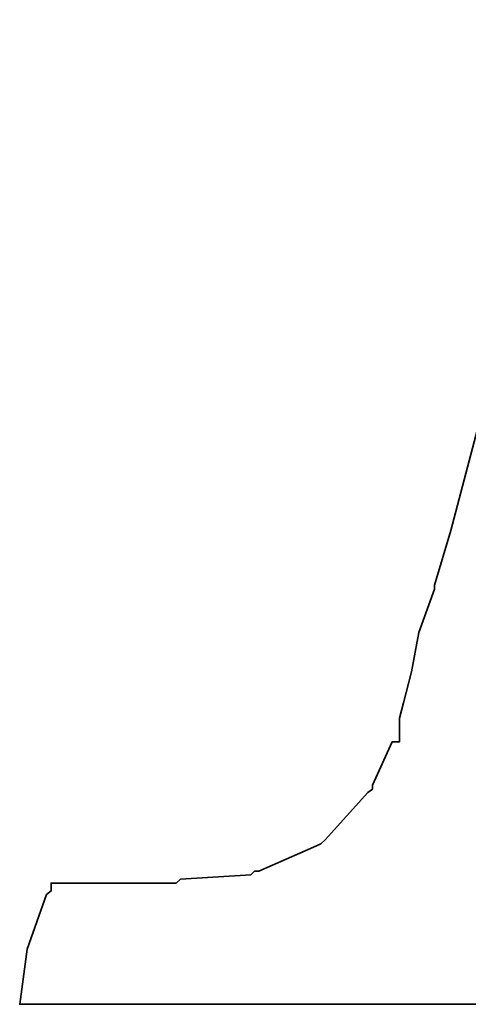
# Model space of a CAD drawing. Header units: millimetres. Extents: x -96 to 653, y -113 to 115.
# Tile 83 of 99: x 371.088 to 371.554, y 3.951 to 4.972. Entities that reach past the tile are written whole.
import ezdxf

# ---------------------------------------------------------------- set-up
doc = ezdxf.new("R2010")
doc.units = ezdxf.units.MM
doc.layers.add('DIM', color=4, linetype='Continuous')
doc.layers.add('layer 1', color=7, linetype='Continuous')

# ---------------------------------------------------------------- blocks, each defined once
blk = doc.blocks.new('TBI MOTION logo(完整正式版)')
at = {"layer": 'layer 1', "color": 22, "lineweight": 35}
blk.add_open_spline([(-40.59125, -7.943749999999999), (-40.59125, -7.943749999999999), (-40.97375, -7.943749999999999), (-40.97375, -7.943749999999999), (-40.97375, -7.943749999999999), (-40.97375, -7.943749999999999), (-41.38125, -7.943749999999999), (-41.38125, -7.943749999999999), (-41.38125, -7.943749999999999), (-41.38125, -7.943749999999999), (-41.54874999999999, -7.943749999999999), (-41.54874999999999, -7.943749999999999), (-41.54874999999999, -7.943749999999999), (-41.54874999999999, -7.943749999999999), (-41.59875, -7.943749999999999), (-41.59875, -7.943749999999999), (-41.59875, -7.943749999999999), (-41.59875, -7.943749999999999), (-41.88374999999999, -7.943749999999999), (-41.88374999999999, -7.943749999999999), (-41.88374999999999, -7.943749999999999), (-41.88374999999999, -7.943749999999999), (-41.90875, -7.91875), (-41.90875, -7.91875), (-41.90875, -7.91875), (-41.90875, -7.91875), (-42.19875, -7.871249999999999), (-42.19875, -7.871249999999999), (-42.19875, -7.871249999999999), (-42.19875, -7.871249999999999), (-42.43875, -7.82375), (-42.43875, -7.82375), (-42.43875, -7.82375), (-42.43875, -7.82375), (-42.45875, -7.82375), (-42.45875, -7.82375), (-42.45875, -7.82375), (-42.45875, -7.82375), (-42.48624999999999, -7.82375), (-42.48624999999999, -7.82375), (-42.48624999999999, -7.82375), (-42.48624999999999, -7.82375), (-42.67625, -7.723749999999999), (-42.67625, -7.723749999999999), (-42.67625, -7.723749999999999), (-42.67625, -7.723749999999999), (-42.70125, -7.70375), (-42.70125, -7.70375), (-42.70125, -7.70375), (-42.70125, -7.70375), (-42.72375, -7.678749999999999), (-42.72375, -7.678749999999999), (-42.72375, -7.678749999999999), (-42.72375, -7.678749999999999), (-42.86875, -7.488749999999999), (-42.86875, -7.488749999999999), (-42.86875, -7.488749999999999), (-42.86875, -7.488749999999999), (-42.89374999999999, -7.438749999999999), (-42.89374999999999, -7.438749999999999), (-42.89374999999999, -7.438749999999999), (-42.89374999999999, -7.438749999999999), (-42.91875, -7.388749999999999), (-42.91875, -7.388749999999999), (-42.91875, -7.388749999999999), (-42.91875, -7.388749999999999), (-42.93874999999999, -7.12875), (-42.93874999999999, -7.12875), (-42.93874999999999, -7.12875), (-42.93874999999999, -7.12875), (-42.96375, -7.103749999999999), (-42.96375, -7.103749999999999), (-42.96375, -7.103749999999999), (-42.96375, -7.103749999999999), (-42.96375, -7.053749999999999), (-42.96375, -7.053749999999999), (-42.96375, -7.053749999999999), (-42.96375, -7.053749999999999), (-42.96375, -7.00875), (-42.96375, -7.00875), (-42.96375, -7.00875), (-42.96375, -7.00875), (-42.91875, -6.69625), (-42.91875, -6.69625), (-42.91875, -6.69625), (-42.91875, -6.69625), (-42.91875, -6.62375), (-42.91875, -6.62375), (-42.91875, -6.62375), (-42.91875, -6.62375), (-42.91875, -6.59625), (-42.91875, -6.59625), (-42.91875, -6.59625), (-42.91875, -6.59625), (-42.91875, -6.57375), (-42.91875, -6.57375), (-42.91875, -6.57375), (-42.91875, -6.57375), (-42.91875, -6.528749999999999), (-42.91875, -6.528749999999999), (-42.91875, -6.528749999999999), (-42.91875, -6.528749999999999), (-42.89374999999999, -6.50375), (-42.89374999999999, -6.50375), (-42.89374999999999, -6.50375), (-42.89374999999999, -6.50375), (-42.84374999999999, -6.38375), (-42.84374999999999, -6.38375), (-42.84374999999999, -6.38375), (-42.84374999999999, -6.38375), (-42.84374999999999, -6.358749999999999), (-42.84374999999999, -6.358749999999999), (-42.84374999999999, -6.358749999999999), (-42.84374999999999, -6.358749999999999), (-42.74625, -6.143749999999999), (-42.74625, -6.143749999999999), (-42.74625, -6.143749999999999), (-42.74625, -6.143749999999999), (-42.70125, -5.853749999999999), (-42.70125, -5.853749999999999), (-42.70125, -5.853749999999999), (-42.70125, -5.853749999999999), (-42.60374999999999, -5.47125), (-42.60374999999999, -5.47125), (-42.60374999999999, -5.47125), (-42.60374999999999, -5.47125), (-42.60374999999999, -5.44875), (-42.60374999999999, -5.44875), (-42.60374999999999, -5.44875), (-42.60374999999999, -5.44875), (-42.38875, -4.678749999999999), (-42.38875, -4.678749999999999), (-42.38875, -4.678749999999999), (-42.38875, -4.678749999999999), (-42.36375, -4.653749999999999), (-42.36375, -4.653749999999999), (-42.36375, -4.653749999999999), (-42.36375, -4.653749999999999), (-42.12375, -3.69625), (-42.12375, -3.69625), (-42.12375, -3.69625), (-42.12375, -3.69625), (-42.12375, -3.67374), (-42.12375, -3.67374), (-42.12375, -3.67374), (-42.12375, -3.67374), (-41.78875, -2.593739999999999), (-41.78875, -2.593739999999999), (-41.78875, -2.593739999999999), (-41.78875, -2.593739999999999), (-41.18875, -0.19375), (-41.18875, -0.19375), (-41.18875, -0.19375), (-41.18875, -0.19375), (-40.54375, 2.20624), (-40.54375, 2.20624), (-40.54375, 2.20624), (-40.54375, 2.20624), (-40.25374999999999, 3.308749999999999), (-40.25374999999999, 3.308749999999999), (-40.25374999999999, 3.308749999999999), (-40.25374999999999, 3.308749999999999), (-39.98875, 4.27125), (-39.98875, 4.27125), (-39.98875, 4.27125), (-39.98875, 4.27125), (-39.77375, 5.131249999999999), (-39.77375, 5.131249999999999), (-39.77375, 5.131249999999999), (-39.77375, 5.131249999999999), (-39.67875, 5.47125), (-39.67875, 5.47125), (-39.67875, 5.47125), (-39.67875, 5.47125), (-39.60375, 5.756249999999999), (-39.60375, 5.756249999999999), (-39.60375, 5.756249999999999), (-39.60375, 5.756249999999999), (-39.60375, 5.78125), (-39.60375, 5.78125), (-39.60375, 5.78125), (-39.60375, 5.78125), (-39.50875, 5.97125), (-39.50875, 5.97125), (-39.50875, 5.97125), (-39.50875, 5.97125), (-39.50875, 6.138749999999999), (-39.50875, 6.138749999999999), (-39.50875, 6.138749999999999), (-39.50875, 6.138749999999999), (-39.48625, 6.166249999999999), (-39.48625, 6.166249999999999), (-39.48625, 6.166249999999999), (-39.48625, 6.166249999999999), (-39.46125, 6.286249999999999), (-39.46125, 6.286249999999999), (-39.46125, 6.286249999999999), (-39.46125, 6.286249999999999), (-39.46125, 6.426249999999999), (-39.46125, 6.426249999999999), (-39.46125, 6.426249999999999), (-39.46125, 6.426249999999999), (-39.41375, 6.426249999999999), (-39.41375, 6.426249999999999), (-39.41375, 6.426249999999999), (-39.41375, 6.426249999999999), (-39.29375, 6.69125), (-39.29375, 6.69125), (-39.29375, 6.69125), (-39.29375, 6.69125), (-39.26875, 6.741249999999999), (-39.26875, 6.741249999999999), (-39.26875, 6.741249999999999), (-39.26875, 6.741249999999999), (-39.24375, 6.76625), (-39.24375, 6.76625), (-39.24375, 6.76625), (-39.24375, 6.76625), (-38.98375, 7.006239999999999), (-38.98375, 7.006239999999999), (-38.98375, 7.006239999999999), (-38.98375, 7.006239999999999), (-38.95625, 7.026239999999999), (-38.95625, 7.026239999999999), (-38.95625, 7.026239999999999), (-38.95625, 7.026239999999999), (-38.78875, 7.126239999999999), (-38.78875, 7.126239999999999), (-38.78875, 7.126239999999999), (-38.78875, 7.126239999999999), (-38.76375, 7.126239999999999), (-38.76375, 7.126239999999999), (-38.76375, 7.126239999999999), (-38.76375, 7.126239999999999), (-38.74375, 7.126239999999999), (-38.74375, 7.126239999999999), (-38.74375, 7.126239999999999), (-38.74375, 7.126239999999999), (-38.52875, 7.171249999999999), (-38.52875, 7.171249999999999), (-38.52875, 7.171249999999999), (-38.52875, 7.171249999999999), (-38.52875, 7.196239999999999), (-38.52875, 7.196239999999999), (-38.52875, 7.196239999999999), (-38.52875, 7.196239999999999), (-38.50375, 7.196239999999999), (-38.50375, 7.196239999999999), (-38.50375, 7.196239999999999), (-38.50375, 7.196239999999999), (-38.26125, 7.21875), (-38.26125, 7.21875), (-38.26125, 7.21875), (-38.26125, 7.21875), (-38.23875000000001, 7.246239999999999), (-38.23875000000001, 7.246239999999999), (-38.23875000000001, 7.246239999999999), (-38.23875000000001, 7.246239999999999), (-38.21625, 7.246239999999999), (-38.21625, 7.246239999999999), (-38.21625, 7.246239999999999), (-38.21625, 7.246239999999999), (-38.18875, 7.246239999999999), (-38.18875, 7.246239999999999), (-38.18875, 7.246239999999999), (-38.18875, 7.246239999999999), (-37.90375, 7.246239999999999), (-37.90375, 7.246239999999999), (-37.90375, 7.246239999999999), (-37.90375, 7.246239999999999), (-37.85375, 7.246239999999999), (-37.85375, 7.246239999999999), (-37.85375, 7.246239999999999), (-37.85375, 7.246239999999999), (-37.75875, 7.246239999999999), (-37.75875, 7.246239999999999), (-37.75875, 7.246239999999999), (-37.75875, 7.246239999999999), (-37.42375, 7.246239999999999), (-37.42375, 7.246239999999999), (-37.42375, 7.246239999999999), (-37.42375, 7.246239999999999), (-37.08875, 7.246239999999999), (-37.08875, 7.246239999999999), (-37.08875, 7.246239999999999), (-37.08875, 7.246239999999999), (-37.06375, 7.246239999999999), (-37.06375, 7.246239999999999), (-37.06375, 7.246239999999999), (-37.06375, 7.246239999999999), (-37.06375, 7.266239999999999), (-37.06375, 7.266239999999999), (-37.06375, 7.266239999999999), (-37.06375, 7.266239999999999), (-37.03875, 7.291249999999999), (-37.03875, 7.291249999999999), (-37.03875, 7.291249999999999), (-37.03875, 7.291249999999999), (-37.03875, 7.31625), (-37.03875, 7.31625), (-37.03875, 7.31625), (-37.03875, 7.31625), (-36.94125, 7.676249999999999), (-36.94125, 7.676249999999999), (-36.94125, 7.676249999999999), (-36.94125, 7.676249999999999), (-36.86875, 7.98625), (-36.86875, 7.98625), (-36.86875, 7.98625), (-36.86875, 7.98625), (-36.98875000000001, 7.98625), (-36.98875000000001, 7.98625), (-36.98875000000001, 7.98625), (-36.98875000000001, 7.98625), (-37.42375, 7.98625), (-37.42375, 7.98625), (-37.42375, 7.98625), (-37.42375, 7.98625), (-37.94875, 7.98625), (-37.94875, 7.98625), (-37.94875, 7.98625), (-37.94875, 7.98625), (-38.57375, 7.98625), (-38.57375, 7.98625), (-38.57375, 7.98625), (-38.57375, 7.98625), (-39.29375, 7.98625), (-39.29375, 7.98625), (-39.29375, 7.98625), (-39.29375, 7.98625), (-40.82875, 7.98625), (-40.82875, 7.98625), (-40.82875, 7.98625), (-40.82875, 7.98625), (-42.36375, 7.98625), (-42.36375, 7.98625), (-42.36375, 7.98625), (-42.36375, 7.98625), (-43.08375, 7.98625), (-43.08375, 7.98625), (-43.08375, 7.98625), (-43.08375, 7.98625), (-43.70875, 7.98625), (-43.70875, 7.98625), (-43.70875, 7.98625), (-43.70875, 7.98625), (-44.23375, 7.98625), (-44.23375, 7.98625), (-44.23375, 7.98625), (-44.23375, 7.98625), (-44.66875, 7.98625), (-44.66875, 7.98625), (-44.66875, 7.98625), (-44.66875, 7.98625), (-44.88375, 7.98625), (-44.88375, 7.98625), (-44.88375, 7.98625), (-44.88375, 7.98625), (-44.90874999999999, 7.94125), (-44.90874999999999, 7.94125), (-44.90874999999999, 7.94125), (-44.90874999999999, 7.94125), (-44.90874999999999, 7.916249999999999), (-44.90874999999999, 7.916249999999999), (-44.90874999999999, 7.916249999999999), (-44.90874999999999, 7.916249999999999), (-45.00375, 7.55625), (-45.00375, 7.55625), (-45.00375, 7.55625), (-45.00375, 7.55625), (-45.05374999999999, 7.246239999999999), (-45.05374999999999, 7.246239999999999), (-45.05374999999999, 7.246239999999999), (-45.05374999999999, 7.246239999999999), (-44.61875, 7.246239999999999), (-44.61875, 7.246239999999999), (-44.61875, 7.246239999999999), (-44.61875, 7.246239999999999), (-44.11375, 7.246239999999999), (-44.11375, 7.246239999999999), (-44.11375, 7.246239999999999), (-44.11375, 7.246239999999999), (-43.99375, 7.246239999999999), (-43.99375, 7.246239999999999), (-43.99375, 7.246239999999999), (-43.99375, 7.246239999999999), (-43.94625, 7.246239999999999), (-43.94625, 7.246239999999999), (-43.94625, 7.246239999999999), (-43.94625, 7.246239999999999), (-43.92374, 7.246239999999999), (-43.92374, 7.246239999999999), (-43.92374, 7.246239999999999), (-43.92374, 7.246239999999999), (-43.65874999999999, 7.246239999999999), (-43.65874999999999, 7.246239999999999), (-43.65874999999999, 7.246239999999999), (-43.65874999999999, 7.246239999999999), (-43.63875, 7.21875), (-43.63875, 7.21875), (-43.63875, 7.21875), (-43.63875, 7.21875), (-43.46874999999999, 7.196239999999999), (-43.46874999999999, 7.196239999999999), (-43.46874999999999, 7.196239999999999), (-43.46874999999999, 7.196239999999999), (-43.39875, 7.196239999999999), (-43.39875, 7.196239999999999), (-43.39875, 7.196239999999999), (-43.39875, 7.196239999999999), (-43.37125, 7.171249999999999), (-43.37125, 7.171249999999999), (-43.37125, 7.171249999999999), (-43.37125, 7.171249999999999), (-43.34875, 7.171249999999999), (-43.34875, 7.171249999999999), (-43.34875, 7.171249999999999), (-43.34875, 7.171249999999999), (-43.20375, 7.126239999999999), (-43.20375, 7.126239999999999), (-43.20375, 7.126239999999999), (-43.20375, 7.126239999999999), (-43.05875, 7.076239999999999), (-43.05875, 7.076239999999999), (-43.05875, 7.076239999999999), (-43.05875, 7.076239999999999), (-43.01375, 7.076239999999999), (-43.01375, 7.076239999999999), (-43.01375, 7.076239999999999), (-43.01375, 7.076239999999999), (-42.98875, 7.026239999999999), (-42.98875, 7.026239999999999), (-42.98875, 7.026239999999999), (-42.98875, 7.026239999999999), (-42.79874999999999, 6.86125), (-42.79874999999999, 6.86125), (-42.79874999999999, 6.86125), (-42.79874999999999, 6.86125), (-42.77375, 6.81125), (-42.77375, 6.81125), (-42.77375, 6.81125), (-42.77375, 6.81125), (-42.74625, 6.76625), (-42.74625, 6.76625), (-42.74625, 6.76625), (-42.74625, 6.76625), (-42.72375, 6.47625), (-42.72375, 6.47625), (-42.72375, 6.47625), (-42.72375, 6.47625), (-42.70125, 6.45124), (-42.70125, 6.45124), (-42.70125, 6.45124), (-42.70125, 6.45124), (-42.70125, 6.426249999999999), (-42.70125, 6.426249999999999), (-42.70125, 6.426249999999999), (-42.70125, 6.426249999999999), (-42.72375, 6.40625), (-42.72375, 6.40625), (-42.72375, 6.40625), (-42.72375, 6.40625), (-42.74625, 5.97125), (-42.74625, 5.97125), (-42.74625, 5.97125), (-42.74625, 5.97125), (-42.74625, 5.94625), (-42.74625, 5.94625), (-42.74625, 5.94625), (-42.74625, 5.94625), (-42.74625, 5.926249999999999), (-42.74625, 5.926249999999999), (-42.74625, 5.926249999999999), (-42.74625, 5.926249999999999), (-42.77375, 5.876249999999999), (-42.77375, 5.876249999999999), (-42.77375, 5.876249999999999), (-42.77375, 5.876249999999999), (-42.81875, 5.80625), (-42.81875, 5.80625), (-42.81875, 5.80625), (-42.81875, 5.80625), (-42.86875, 5.63625), (-42.86875, 5.63625), (-42.86875, 5.63625), (-42.86875, 5.63625), (-42.91875, 5.39625), (-42.91875, 5.39625), (-42.91875, 5.39625), (-42.91875, 5.39625), (-42.91875, 5.37124), (-42.91875, 5.37124), (-42.91875, 5.37124), (-42.91875, 5.37124), (-43.01375, 5.10874), (-43.01375, 5.10874), (-43.01375, 5.10874), (-43.01375, 5.10874), (-43.10875, 4.771239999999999), (-43.10875, 4.771239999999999), (-43.10875, 4.771239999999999), (-43.10875, 4.771239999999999), (-43.29875, 3.956249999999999), (-43.29875, 3.956249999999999), (-43.29875, 3.956249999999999), (-43.29875, 3.956249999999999), (-43.58875, 2.951249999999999), (-43.58875, 2.951249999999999), (-43.58875, 2.951249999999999), (-43.58875, 2.951249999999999), (-43.87375, 1.87125), (-43.87375, 1.87125), (-43.87375, 1.87125), (-43.87375, 1.87125), (-44.52625, -0.50374), (-44.52625, -0.50374), (-44.52625, -0.50374), (-44.52625, -0.50374), (-45.14874999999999, -2.853749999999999), (-45.14874999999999, -2.853749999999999), (-45.14874999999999, -2.853749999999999), (-45.14874999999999, -2.853749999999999), (-45.43375, -3.95875), (-45.43375, -3.95875), (-45.43375, -3.95875), (-45.43375, -3.95875), (-45.69874999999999, -4.96875), (-45.69874999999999, -4.96875), (-45.69874999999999, -4.96875), (-45.69874999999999, -4.96875), (-45.91375, -5.78375), (-45.91375, -5.78375), (-45.91375, -5.78375), (-45.91375, -5.78375), (-46.01374999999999, -6.11875), (-46.01374999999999, -6.11875), (-46.01374999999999, -6.11875), (-46.01374999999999, -6.11875), (-46.01374999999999, -6.143749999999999), (-46.01374999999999, -6.143749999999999), (-46.01374999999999, -6.143749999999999), (-46.01374999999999, -6.143749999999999), (-46.10875, -6.40875), (-46.10875, -6.40875), (-46.10875, -6.40875), (-46.10875, -6.40875), (-46.15375, -6.648749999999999), (-46.15375, -6.648749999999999), (-46.15375, -6.648749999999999), (-46.15375, -6.648749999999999), (-46.20375, -6.83875), (-46.20375, -6.83875), (-46.20375, -6.83875), (-46.20375, -6.83875), (-46.22874999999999, -6.933749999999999), (-46.22874999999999, -6.933749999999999), (-46.22874999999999, -6.933749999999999), (-46.22874999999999, -6.933749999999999), (-46.22874999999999, -7.07875), (-46.22874999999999, -7.07875), (-46.22874999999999, -7.07875), (-46.22874999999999, -7.07875), (-46.27374999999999, -7.07875), (-46.27374999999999, -7.07875), (-46.27374999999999, -7.07875), (-46.27374999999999, -7.07875), (-46.39375, -7.34375), (-46.39375, -7.34375), (-46.39375, -7.34375), (-46.39375, -7.34375), (-46.39375, -7.36875), (-46.39375, -7.36875), (-46.39375, -7.36875), (-46.39375, -7.36875), (-46.42125, -7.388749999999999), (-46.42125, -7.388749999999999), (-46.42125, -7.388749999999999), (-46.42125, -7.388749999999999), (-46.68375, -7.678749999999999), (-46.68375, -7.678749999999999), (-46.68375, -7.678749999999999), (-46.68375, -7.678749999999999), (-46.70875, -7.70375), (-46.70875, -7.70375), (-46.70875, -7.70375), (-46.70875, -7.70375), (-46.75374999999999, -7.723749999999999), (-46.75374999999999, -7.723749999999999), (-46.75374999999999, -7.723749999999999), (-46.75374999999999, -7.723749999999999), (-47.08874999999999, -7.871249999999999), (-47.08874999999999, -7.871249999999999), (-47.08874999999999, -7.871249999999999), (-47.08874999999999, -7.871249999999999), (-47.11625, -7.871249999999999), (-47.11625, -7.871249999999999), (-47.11625, -7.871249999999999), (-47.11625, -7.871249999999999), (-47.13875, -7.893749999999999), (-47.13875, -7.893749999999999), (-47.13875, -7.893749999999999), (-47.13875, -7.893749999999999), (-47.56874999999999, -7.91875), (-47.56874999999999, -7.91875), (-47.56874999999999, -7.91875), (-47.56874999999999, -7.91875), (-47.59624999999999, -7.943749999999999), (-47.59624999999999, -7.943749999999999), (-47.59624999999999, -7.943749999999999), (-47.59624999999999, -7.943749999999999), (-47.64375, -7.943749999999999), (-47.64375, -7.943749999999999), (-47.64375, -7.943749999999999), (-47.64375, -7.943749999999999), (-47.73625, -7.943749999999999), (-47.73625, -7.943749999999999), (-47.73625, -7.943749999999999), (-47.73625, -7.943749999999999), (-48.07375, -7.943749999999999), (-48.07375, -7.943749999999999), (-48.07375, -7.943749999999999), (-48.07375, -7.943749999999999), (-48.36125, -7.943749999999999), (-48.36125, -7.943749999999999), (-48.36125, -7.943749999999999), (-48.36125, -7.943749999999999), (-48.36125, -7.966249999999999), (-48.36125, -7.966249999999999), (-48.36125, -7.966249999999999), (-48.36125, -7.966249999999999), (-48.36125, -7.991249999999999), (-48.36125, -7.991249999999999), (-48.36125, -7.991249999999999), (-48.36125, -7.991249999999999), (-48.38875, -8.013749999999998), (-48.38875, -8.013749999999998), (-48.38875, -8.013749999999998), (-48.38875, -8.013749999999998), (-48.50875, -8.34875), (-48.50875, -8.34875), (-48.50875, -8.34875), (-48.50875, -8.34875), (-48.55375, -8.68625), (-48.55375, -8.68625), (-48.55375, -8.68625), (-48.55375, -8.68625), (-48.45875, -8.68625), (-48.45875, -8.68625), (-48.45875, -8.68625), (-48.45875, -8.68625), (-48.07375, -8.68625), (-48.07375, -8.68625), (-48.07375, -8.68625), (-48.07375, -8.68625), (-47.52374999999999, -8.68625), (-47.52374999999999, -8.68625), (-47.52374999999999, -8.68625), (-47.52374999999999, -8.68625), (-46.92375, -8.68625), (-46.92375, -8.68625), (-46.92375, -8.68625), (-46.92375, -8.68625), (-46.25375, -8.68625), (-46.25375, -8.68625), (-46.25375, -8.68625), (-46.25375, -8.68625), (-46.20375, -8.68625), (-46.20375, -8.68625), (-46.20375, -8.68625), (-46.20375, -8.68625), (-44.71375, -8.68625), (-44.71375, -8.68625), (-44.71375, -8.68625), (-44.71375, -8.68625), (-43.22874999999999, -8.68625), (-43.22874999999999, -8.68625), (-43.22874999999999, -8.68625), (-43.22874999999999, -8.68625), (-42.55875, -8.68625), (-42.55875, -8.68625), (-42.55875, -8.68625), (-42.55875, -8.68625), (-42.50874999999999, -8.68625), (-42.50874999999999, -8.68625), (-42.50874999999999, -8.68625), (-42.50874999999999, -8.68625), (-41.93375, -8.68625), (-41.93375, -8.68625), (-41.93375, -8.68625), (-41.93375, -8.68625), (-41.38125, -8.68625), (-41.38125, -8.68625), (-41.38125, -8.68625), (-41.38125, -8.68625), (-40.97375, -8.68625), (-40.97375, -8.68625), (-40.97375, -8.68625), (-40.97375, -8.68625), (-40.78125, -8.68625), (-40.78125, -8.68625), (-40.78125, -8.68625), (-40.78125, -8.68625), (-40.78125, -8.638749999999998), (-40.78125, -8.638749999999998), (-40.78125, -8.638749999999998), (-40.78125, -8.638749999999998), (-40.75874999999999, -8.638749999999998), (-40.75874999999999, -8.638749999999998), (-40.75874999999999, -8.638749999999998), (-40.75874999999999, -8.638749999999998), (-40.66374999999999, -8.27875), (-40.66374999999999, -8.27875), (-40.66374999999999, -8.27875), (-40.66374999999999, -8.27875), (-40.59125, -7.943749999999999), (-40.59125, -7.943749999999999)], degree=3, knots=[0, 0, 0, 0, 0.0055865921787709, 0.0055865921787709, 0.0055865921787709, 0.0055865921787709, 0.0111731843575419, 0.0111731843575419, 0.0111731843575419, 0.0111731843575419, 0.0167597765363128, 0.0167597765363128, 0.0167597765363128, 0.0167597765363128, 0.0223463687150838, 0.0223463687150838, 0.0223463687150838, 0.0223463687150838, 0.0279329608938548, 0.0279329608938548, 0.0279329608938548, 0.0279329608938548, 0.0335195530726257, 0.0335195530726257, 0.0335195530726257, 0.0335195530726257, 0.0391061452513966, 0.0391061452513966, 0.0391061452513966, 0.0391061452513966, 0.0446927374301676, 0.0446927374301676, 0.0446927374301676, 0.0446927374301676, 0.0502793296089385, 0.0502793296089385, 0.0502793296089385, 0.0502793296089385, 0.0558659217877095, 0.0558659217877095, 0.0558659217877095, 0.0558659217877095, 0.0614525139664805, 0.0614525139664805, 0.0614525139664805, 0.0614525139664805, 0.0670391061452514, 0.0670391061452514, 0.0670391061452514, 0.0670391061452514, 0.0726256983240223, 0.0726256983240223, 0.0726256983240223, 0.0726256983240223, 0.0782122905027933, 0.0782122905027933, 0.0782122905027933, 0.0782122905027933, 0.0837988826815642, 0.0837988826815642, 0.0837988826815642, 0.0837988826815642, 0.0893854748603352, 0.0893854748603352, 0.0893854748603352, 0.0893854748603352, 0.0949720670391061, 0.0949720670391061, 0.0949720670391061, 0.0949720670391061, 0.1005586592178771, 0.1005586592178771, 0.1005586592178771, 0.1005586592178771, 0.106145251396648, 0.106145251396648, 0.106145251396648, 0.106145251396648, 0.1117318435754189, 0.1117318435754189, 0.1117318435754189, 0.1117318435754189, 0.1173184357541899, 0.1173184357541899, 0.1173184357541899, 0.1173184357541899, 0.1229050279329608, 0.1229050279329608, 0.1229050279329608, 0.1229050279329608, 0.1284916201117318, 0.1284916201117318, 0.1284916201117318, 0.1284916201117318, 0.1340782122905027, 0.1340782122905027, 0.1340782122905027, 0.1340782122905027, 0.1396648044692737, 0.1396648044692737, 0.1396648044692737, 0.1396648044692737, 0.1452513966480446, 0.1452513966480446, 0.1452513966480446, 0.1452513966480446, 0.1508379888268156, 0.1508379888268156, 0.1508379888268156, 0.1508379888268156, 0.1564245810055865, 0.1564245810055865, 0.1564245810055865, 0.1564245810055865, 0.1620111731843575, 0.1620111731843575, 0.1620111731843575, 0.1620111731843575, 0.1675977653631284, 0.1675977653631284, 0.1675977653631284, 0.1675977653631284, 0.1731843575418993, 0.1731843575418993, 0.1731843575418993, 0.1731843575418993, 0.1787709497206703, 0.1787709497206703, 0.1787709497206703, 0.1787709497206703, 0.1843575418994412, 0.1843575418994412, 0.1843575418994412, 0.1843575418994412, 0.1899441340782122, 0.1899441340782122, 0.1899441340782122, 0.1899441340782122, 0.1955307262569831, 0.1955307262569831, 0.1955307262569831, 0.1955307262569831, 0.2011173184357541, 0.2011173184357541, 0.2011173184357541, 0.2011173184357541, 0.206703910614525, 0.206703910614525, 0.206703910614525, 0.206703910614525, 0.2122905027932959, 0.2122905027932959, 0.2122905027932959, 0.2122905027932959, 0.2178770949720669, 0.2178770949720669, 0.2178770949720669, 0.2178770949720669, 0.2234636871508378, 0.2234636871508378, 0.2234636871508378, 0.2234636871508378, 0.2290502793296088, 0.2290502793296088, 0.2290502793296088, 0.2290502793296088, 0.2346368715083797, 0.2346368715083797, 0.2346368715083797, 0.2346368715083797, 0.2402234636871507, 0.2402234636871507, 0.2402234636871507, 0.2402234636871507, 0.2458100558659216, 0.2458100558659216, 0.2458100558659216, 0.2458100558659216, 0.2513966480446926, 0.2513966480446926, 0.2513966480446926, 0.2513966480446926, 0.2569832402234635, 0.2569832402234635, 0.2569832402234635, 0.2569832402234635, 0.2625698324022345, 0.2625698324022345, 0.2625698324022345, 0.2625698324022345, 0.2681564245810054, 0.2681564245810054, 0.2681564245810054, 0.2681564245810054, 0.2737430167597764, 0.2737430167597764, 0.2737430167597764, 0.2737430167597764, 0.2793296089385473, 0.2793296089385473, 0.2793296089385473, 0.2793296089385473, 0.2849162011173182, 0.2849162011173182, 0.2849162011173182, 0.2849162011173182, 0.2905027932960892, 0.2905027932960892, 0.2905027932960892, 0.2905027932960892, 0.2960893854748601, 0.2960893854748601, 0.2960893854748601, 0.2960893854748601, 0.3016759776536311, 0.3016759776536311, 0.3016759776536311, 0.3016759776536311, 0.3072625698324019, 0.3072625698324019, 0.3072625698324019, 0.3072625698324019, 0.312849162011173, 0.312849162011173, 0.312849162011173, 0.312849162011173, 0.3184357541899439, 0.3184357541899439, 0.3184357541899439, 0.3184357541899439, 0.3240223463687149, 0.3240223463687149, 0.3240223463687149, 0.3240223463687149, 0.3296089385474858, 0.3296089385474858, 0.3296089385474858, 0.3296089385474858, 0.3351955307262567, 0.3351955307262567, 0.3351955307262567, 0.3351955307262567, 0.3407821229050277, 0.3407821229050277, 0.3407821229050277, 0.3407821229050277, 0.3463687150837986, 0.3463687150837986, 0.3463687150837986, 0.3463687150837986, 0.3519553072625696, 0.3519553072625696, 0.3519553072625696, 0.3519553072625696, 0.3575418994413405, 0.3575418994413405, 0.3575418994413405, 0.3575418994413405, 0.3631284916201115, 0.3631284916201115, 0.3631284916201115, 0.3631284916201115, 0.3687150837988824, 0.3687150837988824, 0.3687150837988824, 0.3687150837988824, 0.3743016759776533, 0.3743016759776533, 0.3743016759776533, 0.3743016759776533, 0.3798882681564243, 0.3798882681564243, 0.3798882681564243, 0.3798882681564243, 0.3854748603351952, 0.3854748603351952, 0.3854748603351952, 0.3854748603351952, 0.3910614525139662, 0.3910614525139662, 0.3910614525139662, 0.3910614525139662, 0.3966480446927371, 0.3966480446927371, 0.3966480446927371, 0.3966480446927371, 0.4022346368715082, 0.4022346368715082, 0.4022346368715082, 0.4022346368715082, 0.407821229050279, 0.407821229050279, 0.407821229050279, 0.407821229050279, 0.4134078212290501, 0.4134078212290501, 0.4134078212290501, 0.4134078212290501, 0.4189944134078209, 0.4189944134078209, 0.4189944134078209, 0.4189944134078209, 0.4245810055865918, 0.4245810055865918, 0.4245810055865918, 0.4245810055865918, 0.4301675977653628, 0.4301675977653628, 0.4301675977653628, 0.4301675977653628, 0.4357541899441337, 0.4357541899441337, 0.4357541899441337, 0.4357541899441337, 0.4413407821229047, 0.4413407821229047, 0.4413407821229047, 0.4413407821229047, 0.4469273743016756, 0.4469273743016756, 0.4469273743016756, 0.4469273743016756, 0.4525139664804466, 0.4525139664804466, 0.4525139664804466, 0.4525139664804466, 0.4581005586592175, 0.4581005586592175, 0.4581005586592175, 0.4581005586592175, 0.4636871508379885, 0.4636871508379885, 0.4636871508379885, 0.4636871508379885, 0.4692737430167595, 0.4692737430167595, 0.4692737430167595, 0.4692737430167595, 0.4748603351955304, 0.4748603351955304, 0.4748603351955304, 0.4748603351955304, 0.4804469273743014, 0.4804469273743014, 0.4804469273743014, 0.4804469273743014, 0.4860335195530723, 0.4860335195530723, 0.4860335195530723, 0.4860335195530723, 0.4916201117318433, 0.4916201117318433, 0.4916201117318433, 0.4916201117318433, 0.4972067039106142, 0.4972067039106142, 0.4972067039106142, 0.4972067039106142, 0.5027932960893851, 0.5027932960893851, 0.5027932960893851, 0.5027932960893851, 0.508379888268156, 0.508379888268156, 0.508379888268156, 0.508379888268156, 0.513966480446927, 0.513966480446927, 0.513966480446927, 0.513966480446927, 0.519553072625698, 0.519553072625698, 0.519553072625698, 0.519553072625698, 0.525139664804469, 0.525139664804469, 0.525139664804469, 0.525139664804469, 0.53072625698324, 0.53072625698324, 0.53072625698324, 0.53072625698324, 0.536312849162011, 0.536312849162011, 0.536312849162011, 0.536312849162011, 0.541899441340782, 0.541899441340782, 0.541899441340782, 0.541899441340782, 0.547486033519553, 0.547486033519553, 0.547486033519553, 0.547486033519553, 0.553072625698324, 0.553072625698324, 0.553072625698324, 0.553072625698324, 0.558659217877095, 0.558659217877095, 0.558659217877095, 0.558659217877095, 0.564245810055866, 0.564245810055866, 0.564245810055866, 0.564245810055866, 0.569832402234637, 0.569832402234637, 0.569832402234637, 0.569832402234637, 0.575418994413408, 0.575418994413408, 0.575418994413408, 0.575418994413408, 0.581005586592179, 0.581005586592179, 0.581005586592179, 0.581005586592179, 0.58659217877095, 0.58659217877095, 0.58659217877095, 0.58659217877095, 0.592178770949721, 0.592178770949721, 0.592178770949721, 0.592178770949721, 0.5977653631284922, 0.5977653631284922, 0.5977653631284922, 0.5977653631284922, 0.603351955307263, 0.603351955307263, 0.603351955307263, 0.603351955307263, 0.608938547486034, 0.608938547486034, 0.608938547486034, 0.608938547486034, 0.6145251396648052, 0.6145251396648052, 0.6145251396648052, 0.6145251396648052, 0.6201117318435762, 0.6201117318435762, 0.6201117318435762, 0.6201117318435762, 0.6256983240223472, 0.6256983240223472, 0.6256983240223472, 0.6256983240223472, 0.631284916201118, 0.631284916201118, 0.631284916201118, 0.631284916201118, 0.6368715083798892, 0.6368715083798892, 0.6368715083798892, 0.6368715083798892, 0.6424581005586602, 0.6424581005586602, 0.6424581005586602, 0.6424581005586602, 0.6480446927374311, 0.6480446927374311, 0.6480446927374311, 0.6480446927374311, 0.6536312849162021, 0.6536312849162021, 0.6536312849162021, 0.6536312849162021, 0.6592178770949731, 0.6592178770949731, 0.6592178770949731, 0.6592178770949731, 0.6648044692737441, 0.6648044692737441, 0.6648044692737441, 0.6648044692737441, 0.6703910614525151, 0.6703910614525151, 0.6703910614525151, 0.6703910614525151, 0.6759776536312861, 0.6759776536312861, 0.6759776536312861, 0.6759776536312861, 0.6815642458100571, 0.6815642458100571, 0.6815642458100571, 0.6815642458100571, 0.687150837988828, 0.687150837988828, 0.687150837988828, 0.687150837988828, 0.6927374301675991, 0.6927374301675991, 0.6927374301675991, 0.6927374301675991, 0.69832402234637, 0.69832402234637, 0.69832402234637, 0.69832402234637, 0.703910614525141, 0.703910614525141, 0.703910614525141, 0.703910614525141, 0.7094972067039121, 0.7094972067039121, 0.7094972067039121, 0.7094972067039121, 0.715083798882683, 0.715083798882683, 0.715083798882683, 0.715083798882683, 0.7206703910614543, 0.7206703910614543, 0.7206703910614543, 0.7206703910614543, 0.7262569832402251, 0.7262569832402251, 0.7262569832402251, 0.7262569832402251, 0.731843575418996, 0.731843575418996, 0.731843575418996, 0.731843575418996, 0.7374301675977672, 0.7374301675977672, 0.7374301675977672, 0.7374301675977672, 0.7430167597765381, 0.7430167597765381, 0.7430167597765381, 0.7430167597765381, 0.7486033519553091, 0.7486033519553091, 0.7486033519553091, 0.7486033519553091, 0.75418994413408, 0.75418994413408, 0.75418994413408, 0.75418994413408, 0.7597765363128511, 0.7597765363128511, 0.7597765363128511, 0.7597765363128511, 0.7653631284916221, 0.7653631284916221, 0.7653631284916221, 0.7653631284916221, 0.770949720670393, 0.770949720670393, 0.770949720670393, 0.770949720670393, 0.7765363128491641, 0.7765363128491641, 0.7765363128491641, 0.7765363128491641, 0.7821229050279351, 0.7821229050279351, 0.7821229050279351, 0.7821229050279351, 0.787709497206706, 0.787709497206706, 0.787709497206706, 0.787709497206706, 0.7932960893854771, 0.7932960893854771, 0.7932960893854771, 0.7932960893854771, 0.798882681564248, 0.798882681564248, 0.798882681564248, 0.798882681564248, 0.8044692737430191, 0.8044692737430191, 0.8044692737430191, 0.8044692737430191, 0.8100558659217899, 0.8100558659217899, 0.8100558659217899, 0.8100558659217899, 0.8156424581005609, 0.8156424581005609, 0.8156424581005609, 0.8156424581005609, 0.8212290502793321, 0.8212290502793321, 0.8212290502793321, 0.8212290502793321, 0.8268156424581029, 0.8268156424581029, 0.8268156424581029, 0.8268156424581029, 0.8324022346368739, 0.8324022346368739, 0.8324022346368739, 0.8324022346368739, 0.8379888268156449, 0.8379888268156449, 0.8379888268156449, 0.8379888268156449, 0.8435754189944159, 0.8435754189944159, 0.8435754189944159, 0.8435754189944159, 0.8491620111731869, 0.8491620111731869, 0.8491620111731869, 0.8491620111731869, 0.8547486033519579, 0.8547486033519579, 0.8547486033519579, 0.8547486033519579, 0.8603351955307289, 0.8603351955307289, 0.8603351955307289, 0.8603351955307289, 0.8659217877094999, 0.8659217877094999, 0.8659217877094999, 0.8659217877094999, 0.8715083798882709, 0.8715083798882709, 0.8715083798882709, 0.8715083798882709, 0.8770949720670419, 0.8770949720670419, 0.8770949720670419, 0.8770949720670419, 0.8826815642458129, 0.8826815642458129, 0.8826815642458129, 0.8826815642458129, 0.888268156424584, 0.888268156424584, 0.888268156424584, 0.888268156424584, 0.8938547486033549, 0.8938547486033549, 0.8938547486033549, 0.8938547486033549, 0.8994413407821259, 0.8994413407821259, 0.8994413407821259, 0.8994413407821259, 0.9050279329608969, 0.9050279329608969, 0.9050279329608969, 0.9050279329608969, 0.9106145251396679, 0.9106145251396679, 0.9106145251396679, 0.9106145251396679, 0.9162011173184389, 0.9162011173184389, 0.9162011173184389, 0.9162011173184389, 0.9217877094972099, 0.9217877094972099, 0.9217877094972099, 0.9217877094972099, 0.9273743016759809, 0.9273743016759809, 0.9273743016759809, 0.9273743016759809, 0.9329608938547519, 0.9329608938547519, 0.9329608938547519, 0.9329608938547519, 0.9385474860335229, 0.9385474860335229, 0.9385474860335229, 0.9385474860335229, 0.944134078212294, 0.944134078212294, 0.944134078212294, 0.944134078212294, 0.9497206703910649, 0.9497206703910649, 0.9497206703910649, 0.9497206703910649, 0.9553072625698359, 0.9553072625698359, 0.9553072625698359, 0.9553072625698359, 0.960893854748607, 0.960893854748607, 0.960893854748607, 0.960893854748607, 0.9664804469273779, 0.9664804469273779, 0.9664804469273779, 0.9664804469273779, 0.972067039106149, 0.972067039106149, 0.972067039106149, 0.972067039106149, 0.9776536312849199, 0.9776536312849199, 0.9776536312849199, 0.9776536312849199, 0.9832402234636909, 0.9832402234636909, 0.9832402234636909, 0.9832402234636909, 0.988826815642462, 0.988826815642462, 0.988826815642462, 0.988826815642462, 0.9944134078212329, 0.9944134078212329, 0.9944134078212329, 0.9944134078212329, 1, 1, 1, 1], dxfattribs=at)

msp = doc.modelspace()

# ---------------------------------------------------------------- block references
at = {"layer": 'DIM', "color": 7, "xscale": 0.169361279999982, "yscale": 0.169361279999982, "zscale": 0.169361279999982}
msp.add_blockref('TBI MOTION logo(完整正式版)', (379.3114467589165, 5.421827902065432), dxfattribs=at)

doc.saveas('drawing.dxf')
